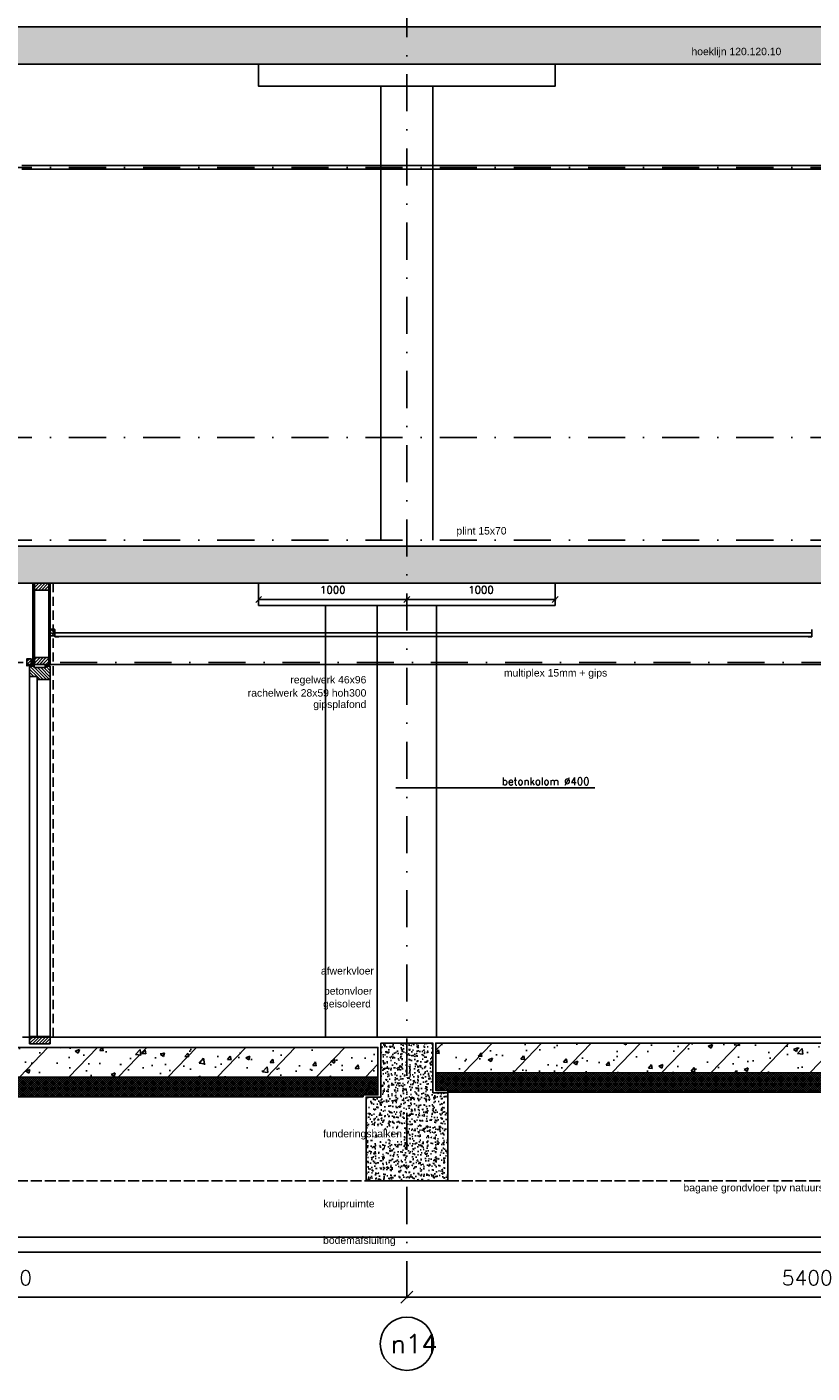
# Model space of a CAD drawing. Extents: x 0 to 317513, y 0 to 193913.
# Tile 80 of 105: x 223059 to 228355, y 148384 to 157459. Entities that reach past the tile are written whole.
import ezdxf
from ezdxf.enums import TextEntityAlignment as Align

# ---------------------------------------------------------------- set-up
doc = ezdxf.new("R2010")
doc.units = 0
doc.header["$LTSCALE"] = 20
doc.header["$MEASUREMENT"] = 0
doc.header["$PDSIZE"] = -1
for name, pattern in [('DASHDOT', [25, 12.5, -6.25, 0, -6.25]), ('DD1', [2.66667, 1.66667, -0.5, 0, -0.5]), ('HIDDEN2', [4.6875, 3.125, -1.5625])]:
    doc.linetypes.add(name, pattern=pattern)
doc.layers.get('0').update_dxf_attribs({"linetype": 'CONTINUOUS'})
doc.layers.get('DEFPOINTS').update_dxf_attribs({"linetype": 'CONTINUOUS'})
for name, color, linetype in [('A--01A1_ACEER', 1, 'CONTINUOUS'), ('A--A23--_F--3-', 9, 'CONTINUOUS'), ('A--A25--_F--3-', 9, 'CONTINUOUS'), ('A--A31--_F--3-', 9, 'CONTINUOUS'), ('A--A42--_F-23-', 9, 'CONTINUOUS'), ('A--L$7A3-_STRAMIEN', 3, 'CONTINUOUS'), ('A--L13D2_VLOEREN', 2, 'CONTINUOUS'), ('A--L21--_F-23-', 4, 'CONTINUOUS'), ('A--L22D2_BINNENWAND', 2, 'CONTINUOUS'), ('A--L22DC1_BINNENWAND', 1, 'HIDDEN2'), ('A--L23--', 7, 'CONTINUOUS'), ('A--L23--_F--3-', 7, 'CONTINUOUS'), ('A--L25--', 7, 'CONTINUOUS'), ('A--L25--_F-23-', 7, 'CONTINUOUS'), ('A--L28D1_KONSTRUKTIES', 1, 'CONTINUOUS'), ('A--L28DC1_KONSTRUKTIES', 1, 'HIDDEN2'), ('A--L31--', 2, 'CONTINUOUS'), ('A--L31--_F--3-', 7, 'CONTINUOUS'), ('A--L35--', 7, 'CONTINUOUS'), ('A--L35-D2-_PLAFONDS', 2, 'CONTINUOUS'), ('A--L35-D4-_PLAFONDS', 4, 'CONTINUOUS'), ('A--L42--', 7, 'CONTINUOUS'), ('A--L42--_F-23-', 7, 'CONTINUOUS'), ('A--M$1A-_F123-', 1, 'CONTINUOUS'), ('A--T$1A-_F123_20', 1, 'CONTINUOUS'), ('A--T$7A-_STRAMIEN', 2, 'CONTINUOUS'), ('A--T01A-25_TEKST', 2, 'CONTINUOUS'), ('STRAMIEN', 8, 'DD1'), ('X--LR---_CP', 7, 'CONTINUOUS')]:
    doc.layers.add(name, color=color, linetype=linetype)
doc.styles.add('ALFA-0_25', font='ROMANS')
doc.styles.add('EB2', font='ARIAL.TTF')
doc.styles.add('HIEMSTRA', font='romans.shx')
doc.dimstyles.get("Standard").update_dxf_attribs({"dimscale": 40, "dimtxt": 2.5, "dimasz": 2, "dimexe": 0.3, "dimexo": 0.3, "dimgap": 2, "dimtad": 1, "dimdec": 0, "dimzin": 0, "dimdsep": 46, "dimtxsty": 'HIEMSTRA', "dimblk1": 'OBLIQUE', "dimblk2": 'OBLIQUE', "dimsah": 1, "dimcen": 0.09, "dimdle": 0.3, "dimclrd": 1, "dimclre": 1, "dimclrt": 3, "dimadec": 0, "dimazin": 0, "dimtfac": 1, "dimtdec": 4, "dimtix": 1, "dimtmove": 2, "dimatfit": 3, "dimldrblk": 'OBLIQUE', "dimfxl": 0, "dimtvp": 625, "dimtolj": 1, "dimtzin": 0, "dimarcsym": 0})
pattern_1 = [(45, (0, 0), (-10.6066, 10.6066), [])]

# ---------------------------------------------------------------- blocks, each defined once
blk = doc.blocks.new('*U838')
at = {"layer": 'A--L23--_F--3-', "color": 2, "linetype": 'Continuous'}
blk.add_lwpolyline([(0, 0), (0, -20), (-14792.3, -20), (-14792.3, 0)], dxfattribs=at)
blk = doc.blocks.new('_OBLIQUE')
at = {"color": 0, "linetype": 'ByBlock'}
blk.add_line((-0.5, -0.5), (0.5, 0.5), dxfattribs=at)
blk = doc.blocks.new('*D367')
at = {"layer": 'A--M$1A-_F123-', "color": 1, "lineweight": -2}
for p, q in [((225628.3, 153600.1), (224616.3, 153600.1)), ((224622.3, 153612.1), (224622.3, 153594.1)), ((225622.3, 153612.1), (225622.3, 153594.1))]:
    blk.add_line(p, q, dxfattribs=at)
at = {"layer": 'DEFPOINTS', "color": 0}
for p in [(224622.3, 153618.1), (224622.3, 153600.1), (225622.3, 153618.1)]:
    blk.add_point(p, dxfattribs=at)
at = {"layer": 'A--M$1A-_F123-', "color": 1, "lineweight": -2, "xscale": 40, "yscale": 40, "zscale": 40, "rotation": 180}
blk.add_blockref('_OBLIQUE', (224622.3, 153600.1), dxfattribs=at)
at = {"layer": 'A--M$1A-_F123-', "color": 1, "lineweight": -2, "xscale": 40, "yscale": 40, "zscale": 40}
blk.add_blockref('_OBLIQUE', (225622.3, 153600.1), dxfattribs=at)
at = {"layer": 'A--M$1A-_F123-', "color": 2, "insert": (225122.3, 153665.1), "char_height": 50, "attachment_point": 5, "style": 'HIEMSTRA'}
blk.add_mtext('\\A1;1000', dxfattribs=at)
blk = doc.blocks.new('Q020259-')
at = {"layer": 'A--A25--_F--3-'}
h = blk.add_hatch(dxfattribs=at)
h.set_pattern_fill('ALFALINE', color=256, scale=15, style=0, pattern_type=2)
h.set_pattern_definition(pattern_1)
h.paths.add_polyline_path([(0, 0), (0, 46), (28, 46), (28, 0)])
at = {"layer": 'A--L25--_F-23-', "color": 2, "linetype": 'Continuous'}
blk.add_lwpolyline([(0, 0), (0, 46), (28, 46), (28, 0)], close=True, dxfattribs=at)
at = {"layer": 'X--LR---_CP'}
for p in [(0, 0), (0, 0), (28, 0)]:
    blk.add_point(p, dxfattribs=at)
blk = doc.blocks.new('*D368')
at = {"layer": 'A--M$1A-_F123-', "color": 1, "lineweight": -2}
for p, q in [((225616.3, 153600.1), (226628.3, 153600.1)), ((225622.3, 153612.1), (225622.3, 153594.1)), ((226622.3, 153612.1), (226622.3, 153594.1))]:
    blk.add_line(p, q, dxfattribs=at)
at = {"layer": 'DEFPOINTS', "color": 0}
for p in [(225622.3, 153618.1), (226622.3, 153618.1), (226622.3, 153600.1)]:
    blk.add_point(p, dxfattribs=at)
at = {"layer": 'A--M$1A-_F123-', "color": 1, "lineweight": -2, "xscale": 40, "yscale": 40, "zscale": 40, "rotation": 180}
blk.add_blockref('_OBLIQUE', (225622.3, 153600.1), dxfattribs=at)
at = {"layer": 'A--M$1A-_F123-', "color": 1, "lineweight": -2, "xscale": 40, "yscale": 40, "zscale": 40}
blk.add_blockref('_OBLIQUE', (226622.3, 153600.1), dxfattribs=at)
at = {"layer": 'A--M$1A-_F123-', "color": 2, "insert": (226122.3, 153665.1), "char_height": 50, "attachment_point": 5, "style": 'HIEMSTRA'}
blk.add_mtext('\\A1;1000', dxfattribs=at)
blk = doc.blocks.new('*U825')
at = {"layer": 'A--A42--_F-23-', "linetype": 'Continuous'}
h = blk.add_hatch(dxfattribs=at)
h.set_pattern_fill('ALFALINE', color=256, scale=40, style=0)
h.set_pattern_definition([(45, (-223211.343, -153161.82), (-28.284271, 28.284271), [])])
h.paths.add_polyline_path([(0, 0), (-5, 0), (-5, 547.5), (0, 547.5), (5, 547.5), (5, 0)])
at = {"layer": 'A--L42--_F-23-', "color": 2, "linetype": 'Continuous'}
for points in [[(0, 0), (-5, 0), (-5, 547.5), (0, 547.5)], [(0, 0), (5, 0), (5, 547.5), (0, 547.5)]]:
    blk.add_lwpolyline(points, dxfattribs=at)
blk = doc.blocks.new('Q020283-')
at = {"layer": 'A--A25--_F--3-'}
h = blk.add_hatch(dxfattribs=at)
h.set_pattern_fill('ALFALINE', color=256, scale=15, style=0, pattern_type=2)
h.set_pattern_definition(pattern_1)
h.paths.add_polyline_path([(0, 0), (0, 96), (46, 96), (46, 0)])
at = {"layer": 'A--L25--_F-23-', "color": 2, "linetype": 'Continuous'}
blk.add_lwpolyline([(0, 0), (0, 96), (46, 96), (46, 0)], close=True, dxfattribs=at)
at = {"layer": 'X--LR---_CP'}
for p in [(0, 0), (0, 0), (46, 0)]:
    blk.add_point(p, dxfattribs=at)
blk = doc.blocks.new('*U824')
at = {"layer": 'A--A42--_F-23-', "linetype": 'Continuous'}
h = blk.add_hatch(dxfattribs=at)
h.set_pattern_fill('ALFALINE', color=256, scale=40, style=0)
h.set_pattern_definition([(45, (-223105.343, -153161.82), (-28.284271, 28.284271), [])])
h.paths.add_polyline_path([(0, 0), (-5, 0), (-5, 547.5), (0, 547.5), (5, 547.5), (5, 0)])
at = {"layer": 'A--L42--_F-23-', "color": 2, "linetype": 'Continuous'}
for points in [[(0, 0), (-5, 0), (-5, 547.5), (0, 547.5)], [(0, 0), (5, 0), (5, 547.5), (0, 547.5)]]:
    blk.add_lwpolyline(points, dxfattribs=at)
blk = doc.blocks.new('*D485')
at = {"layer": 'A--M$1A-_F123-', "color": 1, "lineweight": -2}
for p, q in [((225622.3, 148908.4), (225622.3, 148896.4)), ((225622.3, 148896.4), (231022.3, 148896.4)), ((231022.3, 148908.4), (231022.3, 148896.4))]:
    blk.add_line(p, q, dxfattribs=at)
at = {"layer": 'DEFPOINTS', "color": 0}
for p in [(225622.3, 148896.4), (231022.3, 148896.4), (231022.3, 148896.4)]:
    blk.add_point(p, dxfattribs=at)
at = {"layer": 'A--M$1A-_F123-', "color": 1, "lineweight": -2, "xscale": 80, "yscale": 80, "zscale": 80, "rotation": 180}
blk.add_blockref('_OBLIQUE', (225622.3, 148896.4), dxfattribs=at)
at = {"layer": 'A--M$1A-_F123-', "color": 1, "lineweight": -2, "xscale": 80, "yscale": 80, "zscale": 80}
blk.add_blockref('_OBLIQUE', (231022.3, 148896.4), dxfattribs=at)
at = {"layer": 'A--M$1A-_F123-', "color": 3, "insert": (228322.3, 149026.4), "char_height": 100, "attachment_point": 5, "style": 'HIEMSTRA'}
blk.add_mtext('\\A1;5400', dxfattribs=at)
blk = doc.blocks.new('*D486')
at = {"layer": 'A--M$1A-_F123-', "color": 1, "lineweight": -2}
for p, q in [((220222.3, 148908.4), (220222.3, 148896.4)), ((220222.3, 148896.4), (225622.3, 148896.4)), ((225622.3, 148908.4), (225622.3, 148896.4))]:
    blk.add_line(p, q, dxfattribs=at)
at = {"layer": 'DEFPOINTS', "color": 0}
for p in [(220222.3, 148896.4), (225622.3, 148896.4), (225622.3, 148896.4)]:
    blk.add_point(p, dxfattribs=at)
at = {"layer": 'A--M$1A-_F123-', "color": 1, "lineweight": -2, "xscale": 80, "yscale": 80, "zscale": 80, "rotation": 180}
blk.add_blockref('_OBLIQUE', (220222.3, 148896.4), dxfattribs=at)
at = {"layer": 'A--M$1A-_F123-', "color": 1, "lineweight": -2, "xscale": 80, "yscale": 80, "zscale": 80}
blk.add_blockref('_OBLIQUE', (225622.3, 148896.4), dxfattribs=at)
at = {"layer": 'A--M$1A-_F123-', "color": 3, "insert": (222922.3, 149026.4), "char_height": 100, "attachment_point": 5, "style": 'HIEMSTRA'}
blk.add_mtext('\\A1;5400', dxfattribs=at)

msp = doc.modelspace()

# ---------------------------------------------------------------- hatches: boundary and pattern name
at = {"layer": 'A--A23--_F--3-'}
h = msp.add_hatch(dxfattribs=at)
h.set_pattern_fill('ALFABET', color=256, scale=20, angle=1, style=0, pattern_type=2)
h.set_pattern_definition([(46, (155667.74, 61703.42), (-86.32078, 83.359), []), (51, (155667.74, 61703.42), (143.64922, -10.04493), [15, -165]), (356, (155667.74, 61703.42), (-30.37155, 149.9312), [12, -132]), (101.4514, (155679.71, 61702.59), (113.27778, 139.88618), [12.74804, -140.22842]), (47.1842, (155667.04, 61743.42), (213.99344, -29.37358), [22.5, -247.5]), (97.6356, (155684.88, 61740.97), (183.50393, 198.05632), [19.12206, -210.3426]), (352.1842, (155667.04, 61743.42), (183.50378, 198.05647), [18, -198]), (22, (155687.21, 61733.77), (120.76856, -78.42802), [15, -165]), (327, (155687.21, 61733.77), (46.12453, 145.8572), [12, -132]), (72.4514, (155697.28, 61727.23), (166.89315, 67.42906), [12.74804, -140.22842]), (38.5, (155667.74, 61703.424), (1.26964, 66.611074), [0, -130.4, 0, -134, 0, -132.5]), (8.5, (155667.74, 61703.424), (51.229207, 79.788568), [0, -76.4, 0, -127.4, 0, -50.5]), (328.5, (155623.15, 61702.645), (106.826954, -2.64699), [0, -50, 0, -156, 0, -207]), (318.5, (155603.15, 61702.3), (116.270055, 22.05355), [0, -65, 0, -103.6, 0, -147]), (318.5, (155603.15, 61702.3), (116.270055, 22.05355), [0, -65, 0, -103.6, 0, -147])])
h.paths.add_polyline_path([(209240.2, 157209.3), (234483.3, 157209.3), (234483.2, 157459.3), (209240.2, 157459.3)])
h = msp.add_hatch(dxfattribs=at)
h.set_pattern_fill('ALFABET', color=256, scale=20, angle=1, style=0, pattern_type=2)
h.set_pattern_definition([(46, (157742.79, 58203.42), (-86.32078, 83.359), []), (51, (157742.79, 58203.42), (143.64922, -10.04493), [15, -165]), (356, (157742.8, 58203.42), (-30.37155, 149.9312), [12, -132]), (101.4514, (157754.76, 58202.59), (113.27778, 139.88618), [12.74804, -140.22842]), (47.1842, (157742.1, 58243.42), (213.99344, -29.37358), [22.5, -247.5]), (97.6356, (157759.93, 58240.97), (183.50393, 198.05632), [19.12206, -210.3426]), (352.1842, (157742.1, 58243.42), (183.50378, 198.05647), [18, -198]), (22, (157762.27, 58233.77), (120.76856, -78.42802), [15, -165]), (327, (157762.27, 58233.77), (46.12453, 145.8572), [12, -132]), (72.4514, (157772.33, 58227.23), (166.89315, 67.42906), [12.74804, -140.22842]), (38.5, (157742.793, 58203.424), (1.26964, 66.611074), [0, -130.4, 0, -134, 0, -132.5]), (8.5, (157742.79, 58203.424), (51.229207, 79.788568), [0, -76.4, 0, -127.4, 0, -50.5]), (328.5, (157698.2, 58202.645), (106.826954, -2.64699), [0, -50, 0, -156, 0, -207]), (318.5, (157678.2, 58202.3), (116.270055, 22.05355), [0, -65, 0, -103.6, 0, -147]), (318.5, (157678.2, 58202.3), (116.270055, 22.05355), [0, -65, 0, -103.6, 0, -147])])
h.paths.add_polyline_path([(217087.3, 153709.3), (235170.5, 153709.3), (235170.5, 153959.3), (217087.3, 153959.3)])
h = msp.add_hatch(dxfattribs=at)
h.set_pattern_fill('ALFABET', color=256, scale=40, angle=1, style=0, pattern_type=2)
h.set_pattern_definition([(46, (202577.25, 152024.9), (-172.6416, 166.718), []), (51, (202577.25, 152024.9), (287.2984, -20.0899), [30, -330]), (356, (202577.25, 152024.9), (-60.743, 299.8624), [24, -264]), (101.4514, (202601.2, 152023.23), (226.5556, 279.7724), [25.496, -280.457]), (47.1842, (202575.86, 152104.9), (427.987, -58.747), [45, -495]), (97.6356, (202611.52, 152100), (367.008, 396.113), [38.244, -420.685]), (352.1842, (202575.86, 152104.9), (367.0076, 396.113), [36, -396]), (22, (202616.2, 152085.6), (241.5371, -156.856), [30, -330]), (327, (202616.2, 152085.6), (92.249, 291.7144), [24, -264]), (72.4514, (202636.33, 152072.52), (333.7863, 134.858), [25.496, -280.457]), (38.5, (202577.25, 152024.9), (2.5393, 133.22215), [0, -260.8, 0, -268, 0, -265]), (8.5, (202577.25, 152024.9), (102.4584, 159.5771), [0, -152.8, 0, -254.8, 0, -101]), (328.5, (202488.07, 152023.34), (213.6539, -5.294), [0, -100, 0, -312, 0, -414]), (318.5, (202448.07, 152022.65), (232.5401, 44.1071), [0, -130, 0, -207.2, 0, -294]), (318.5, (202448.07, 152022.65), (232.5401, 44.1071), [0, -130, 0, -207.2, 0, -294])])
h.paths.add_polyline_path([(220417.3, 150379.3), (225427.3, 150379.3), (225427.3, 150579.3), (220417.3, 150579.3)])
h = msp.add_hatch(dxfattribs=at)
h.set_pattern_fill('AR-CONC', color=256, scale=10, style=0, pattern_type=2)
h.set_pattern_definition([(130, (398669.855, 58203.424), (-71.726018, -6.275213), [7.5, -82.5]), (185, (398669.855, 58203.424), (13.875133, 75.219213), [6, -66]), (79.5486, (398663.88, 58202.9), (-57.850938, 68.943954), [6.37402, -70.11421]), (133.8158, (398669.855, 58223.42), (-106.724105, -16.5519), [11.25, -123.75]), (83.3644, (398660.96, 58222.04), (-93.46627, 97.411787), [9.56103, -105.1713]), (188.8158, (398669.85, 58223.42), (-93.466195, 97.41186), [9, -99]), (159, (398659.855, 58218.424), (-59.690705, -40.261889), [7.5, -82.5]), (214, (398659.855, 58218.424), (-24.331533, 72.515005), [6, -66]), (108.5486, (398654.88, 58215.07), (-84.022263, 32.25305), [6.37402, -70.11421]), (142.5, (398669.855, 58203.424), (-1.2159855, 33.2893854), [0, -65.2, 0, -67, 0, -66.25]), (172.5, (398669.855, 58203.424), (-26.306954, 39.441171), [0, -38.2, 0, -63.7, 0, -25.25]), (212.5, (398692.155, 58203.424), (-53.3822436, -2.255487), [0, -25, 0, -78, 0, -103.5]), (222.5, (398702.155, 58203.424), (-58.318617, 10.010498), [0, -32.5, 0, -51.8, 0, -73.5])])
h.paths.add_polyline_path([(225797.3, 150609.3), (225447.3, 150609.3), (225447.3, 150244.3), (225347.3, 150244.3), (225347.3, 149679.3), (225897.3, 149679.3), (225897.3, 150274.3), (225797.3, 150274.3)])
h = msp.add_hatch(dxfattribs=at)
h.set_pattern_fill('ALFABET', color=256, scale=40, angle=1, style=0, pattern_type=2)
h.set_pattern_definition([(46, (70901.5, 58203.42), (-172.64155, 166.718), []), (51, (70901.5, 58203.42), (287.29845, -20.08986), [30, -330]), (356, (70901.5, 58203.42), (-60.7431, 299.8624), [24, -264]), (101.4514, (70925.44, 58201.75), (226.55556, 279.77237), [25.49608, -280.45684]), (47.1842, (70900.1, 58283.4), (427.9869, -58.74715), [45, -495]), (97.6356, (70935.76, 58278.5), (367.0079, 396.11265), [38.2441, -420.6852]), (352.1842, (70900.1, 58283.4), (367.0076, 396.1129), [36, -396]), (22, (70940.44, 58264.11), (241.53712, -156.85604), [30, -330]), (327, (70940.44, 58264.1), (92.24906, 291.7144), [24, -264]), (72.4514, (70960.57, 58251.04), (333.7863, 134.8581), [25.49608, -280.45684]), (38.5, (70901.49, 58203.42), (2.53928, 133.22215), [0, -260.8, 0, -268, 0, -265]), (8.5, (70901.5, 58203.42), (102.45841, 159.57714), [0, -152.8, 0, -254.8, 0, -101]), (328.5, (70812.31, 58201.87), (213.65391, -5.29398), [0, -100, 0, -312, 0, -414]), (318.5, (70772.31, 58201.17), (232.54011, 44.1071), [0, -130, 0, -207.2, 0, -294]), (318.5, (70772.31, 58201.17), (232.54011, 44.1071), [0, -130, 0, -207.2, 0, -294])])
h.paths.add_polyline_path([(232052.3, 150409.3), (225817.3, 150409.3), (225817.3, 150609.3), (232052.3, 150609.3)])
h = msp.add_hatch(dxfattribs=at)
h.set_pattern_fill('ALFAKRS', color=256, scale=10, style=0, pattern_type=2)
h.set_pattern_definition([(45, (156105.011, 58213.424), (-7.0710678, 7.0710678), []), (135, (156105.011, 58213.424), (-7.0710678, -7.0710678), [])])
h.paths.add_polyline_path([(225327.3, 150247.3), (220417.3, 150247.3), (220417.3, 150379.3), (225427.3, 150379.3), (225427.3, 150259.3), (225327.3, 150259.3)])
h = msp.add_hatch(dxfattribs=at)
h.set_pattern_fill('ALFAKRS', color=256, scale=10, style=0, pattern_type=2)
h.set_pattern_definition([(135, (304053.387, 58203.424), (7.0710678, 7.0710678), []), (45, (304053.387, 58203.424), (7.0710678, -7.0710678), [])])
h.paths.add_polyline_path([(226717.5, 150277.3), (232052.3, 150277.3), (232052.3, 150409.3), (225817.3, 150409.3), (225817.3, 150289.3), (225897.3, 150289.3), (225897.3, 150277.3)])
at = {"layer": 'A--A31--_F--3-'}
h = msp.add_hatch(dxfattribs=at)
h.set_pattern_fill('ALFALINE', color=256, scale=15, style=0, pattern_type=2)
h.set_pattern_definition([(135, (223249.438, 153149.322), (10.6066, 10.6066), [])])
h.paths.add_polyline_path([(223079.5, 153080.3), (223077.3, 153082.4), (223077.3, 153140.3), (223077.3, 153149.3), (223097.3, 153149.3), (223107.3, 153149.3), (223107.3, 153140.3), (223186.3, 153140.3), (223186.3, 153149.3), (223216.3, 153149.3), (223216.3, 153076.3), (223216.3, 153060.3), (223215.3, 153059.3), (223129.3, 153059.3), (223128.3, 153060.3), (223128.3, 153068.3), (223128.3, 153079.6), (223127.6, 153080.3)])
h = msp.add_hatch(dxfattribs=at)
h.set_pattern_fill('ALFALINE', color=256, scale=15, style=0, pattern_type=2)
h.set_pattern_definition([(45, (191584.05, 152014.901), (-10.606602, 10.606602), [])])
h.paths.add_polyline_path([(223216.3, 150604.3), (223216.3, 150654.3), (223077.3, 150654.3), (223077.3, 150604.3)])

# ---------------------------------------------------------------- linework, layer by layer
at = {"layer": 'A--01A1_ACEER'}
for p, q in [((225447.3, 153999.3), (225447.3, 157059.3)), ((223055.1, 153160.4), (232739.5, 153162.3)), ((223077.3, 150629.3), (223077.3, 153149.3)), ((223216.3, 150649.3), (223216.3, 153149.3)), ((223128.3, 150649.3), (223128.3, 153060.3))]:
    msp.add_line(p, q, dxfattribs=at)
at = {"layer": 'A--L$7A3-_STRAMIEN', "linetype": 'Continuous'}
msp.add_ellipse((225622.3, 148581.7), major_axis=(127.3, 127.3), ratio=1, dxfattribs=at)
at = {"layer": 'A--L13D2_VLOEREN'}
msp.add_line((228933.3, 150649.3), (223216.3, 150649.3), dxfattribs=at)
at = {"layer": 'A--L21--_F-23-', "linetype": 'Continuous'}
for points in [[(209240.2, 157209.3), (234483.3, 157209.3), (234483.2, 157459.3), (209240.2, 157459.3)], [(217087.3, 153709.3), (235170.5, 153709.3), (235170.5, 153959.3), (217087.3, 153959.3)], [(220417.3, 150379.3), (225427.3, 150379.3), (225427.3, 150579.3), (220417.3, 150579.3)], [(225797.3, 150609.3), (225447.3, 150609.3), (225447.3, 150244.3), (225347.3, 150244.3), (225347.3, 149679.3), (225897.3, 149679.3), (225897.3, 150274.3), (225797.3, 150274.3), (225797.3, 150609.3)], [(232052.3, 150409.3), (225817.3, 150409.3), (225817.3, 150609.3), (232052.3, 150609.3)]]:
    msp.add_lwpolyline(points, close=True, dxfattribs=at)
at = {"layer": 'A--L22D2_BINNENWAND'}
msp.add_line((225072.3, 150649.3), (225072.3, 153559.3), dxfattribs=at)
at = {"layer": 'A--L22DC1_BINNENWAND'}
msp.add_line((223236.3, 150649.3), (223236.3, 153709.3), dxfattribs=at)
at = {"layer": 'A--L23--'}
for points in [[(225327.3, 150247.3), (220417.3, 150247.3), (220417.3, 150379.3), (225427.3, 150379.3), (225427.3, 150259.3), (225327.3, 150259.3), (225327.3, 150247.3)], [(226717.5, 150277.3), (232052.3, 150277.3), (232052.3, 150409.3), (225817.3, 150409.3), (225817.3, 150289.3), (225897.3, 150289.3), (225897.3, 150277.3)]]:
    msp.add_lwpolyline(points, close=True, dxfattribs=at)
at = {"layer": 'A--L28D1_KONSTRUKTIES'}
for p, q in [((225797.3, 153999.3), (225797.3, 157059.3)), ((225422.3, 150649.3), (225422.3, 153559.3)), ((225822.3, 150649.3), (225822.3, 153559.3))]:
    msp.add_line(p, q, dxfattribs=at)
for points in [[(226622.3, 157209.3), (226622.3, 157059.3), (224622.3, 157059.3), (224622.3, 157209.3)], [(226622.3, 153709.3), (226622.3, 153559.3), (224622.3, 153559.3), (224622.3, 153709.3)]]:
    msp.add_lwpolyline(points, dxfattribs=at)
at = {"layer": 'A--L28DC1_KONSTRUKTIES'}
for p, q in [((225897.3, 150289.3), (232050.3, 150289.3)), ((231972.3, 149679.3), (169722.3, 149679.3)), ((216335.8, 149679.3), (231972.3, 149679.3))]:
    msp.add_line(p, q, dxfattribs=at)
at = {"layer": 'A--L31--'}
for points in [[(226300.4, 149199.3), (168947.3, 149199.3), (168947.3, 149299.3), (226300.4, 149299.3)], [(226276.6, 149299.3), (238147.3, 149299.3), (238147.3, 149199.3), (226276.6, 149199.3)]]:
    msp.add_lwpolyline(points, dxfattribs=at)
at = {"layer": 'A--L31--_F--3-', "color": 2, "linetype": 'Continuous'}
msp.add_lwpolyline([(223079.5, 153080.3), (223077.3, 153082.4), (223077.3, 153140.3), (223077.3, 153149.3), (223097.3, 153149.3), (223107.3, 153149.3), (223107.3, 153140.3), (223186.3, 153140.3), (223186.3, 153149.3), (223216.3, 153149.3), (223216.3, 153076.3), (223216.3, 153060.3), (223215.3, 153059.3), (223129.3, 153059.3), (223128.3, 153060.3), (223128.3, 153068.3), (223128.3, 153079.6), (223127.6, 153080.3)], close=True, dxfattribs=at)
at = {"layer": 'A--L35--', "color": 2, "linetype": 'Continuous'}
msp.add_lwpolyline([(223216.3, 150604.3), (223216.3, 150654.3), (223077.3, 150654.3), (223077.3, 150604.3)], close=True, dxfattribs=at)
at = {"layer": 'A--L35-D2-_PLAFONDS'}
for points in [[(223024.1, 156524.3), (232401.5, 156524.3), (232401.5, 156499.3), (223024.1, 156499.3)], [(223248.6, 153374.5), (228353.1, 153374.5)], [(228353.1, 153349.5), (223248.6, 153349.5)]]:
    msp.add_lwpolyline(points, dxfattribs=at)
msp.add_lwpolyline([(223107.3, 153140.3), (223183.3, 153140.3), (223183.3, 153161.8), (223107.3, 153161.8)], close=True, dxfattribs=at)
at = {"layer": 'A--L35-D4-_PLAFONDS'}
for p, q in [((223248.6, 153347.3), (223248.6, 153397.3)), ((228353.1, 153347.3), (228353.1, 153397.3)), ((223273.6, 153347.3), (223248.6, 153347.3)), ((228328.1, 153347.3), (228353.1, 153347.3))]:
    msp.add_line(p, q, dxfattribs=at)
at = {"layer": 'A--T01A-25_TEKST'}
msp.add_line((226889.6, 152329.9), (225547.2, 152329.9), dxfattribs=at)
at = {"layer": 'STRAMIEN', "linetype": 'DASHDOT'}
for p, q in [((225622.3, 168142.5), (225622.3, 148770)), ((150828.6, 156511.3), (241970.6, 156511.3)), ((150828.6, 154692.5), (241970.6, 154692.5)), ((150828.6, 153999.3), (241970.6, 153999.3)), ((170273.1, 153174.3), (241970.6, 153174.3)), ((165019, 150649.3), (241970.6, 150649.3)), ((208052.5, 149299.3), (241970.6, 149299.3))]:
    msp.add_line(p, q, dxfattribs=at)

# ---------------------------------------------------------------- block references
at = {"layer": 'A--L23--', "color": 2, "linetype": 'Continuous'}
msp.add_blockref('*U838', (235129.6, 153979.3), dxfattribs=at)
at = {"layer": 'A--L25--', "xscale": -1, "rotation": 90}
for p in [(223206.3, 153709.3), (223206.3, 153207.8)]:
    msp.add_blockref('Q020283-', p, dxfattribs=at)
at = {"layer": 'A--L25--', "xscale": -1}
msp.add_blockref('Q020259-', (223244.3, 153354.3), dxfattribs=at)
msp.add_blockref('Q020259-', (223244.3, 153354.3), dxfattribs=at)
at = {"layer": 'A--L25--'}
msp.add_blockref('Q020259-', (223059.3, 153153.9), dxfattribs=at)
at = {"layer": 'A--L42--'}
for name, p in [('*U824', (223105.3, 153161.8)), ('*U825', (223211.3, 153161.8))]:
    msp.add_blockref(name, p, dxfattribs=at)

# ---------------------------------------------------------------- texts
at = {"layer": 'A--T$1A-_F123_20', "style": 'EB2'}
for s, p in [('hoeklijn 120.120.10', (227541.8, 157268.8)), ('plint 15x70', (225956.6, 154037.4)), ('multiplex 15mm + gips ', (226276.7, 153079.9)), ('regelwerk 46x96', (224836.3, 153033.5)), ('rachelwerk 28x59 hoh300', (224549, 152944.7)), ('gipsplafond', (224991.1, 152868)), ('bagane grondvloer tpv natuursteen 30mm lager leggen  ', (227488, 149609.5))]:
    msp.add_text(s, height=50, dxfattribs=at).set_placement(p)
for s, p in [('afwerkvloer ', (225419, 151071)), ('betonvloer', (225389, 150935.4)), ('geisoleerd', (225379.1, 150848.9)), ('funderingsbalken', (225589.1, 149973.6)), ('kruipruimte', (225404.4, 149501.3)), ('bodemafsluiting', (225546.4, 149255.2))]:
    msp.add_text(s, height=50, dxfattribs=at).set_placement(p, align=Align.RIGHT)
at = {"layer": 'A--T$7A-_STRAMIEN', "style": 'ALFA-0_25'}
msp.add_text('n14', height=125, dxfattribs=at).set_placement((225670, 148581.7), align=Align.MIDDLE_CENTER)
at = {"layer": 'A--T01A-25_TEKST', "style": 'HIEMSTRA'}
msp.add_text('betonkolom %%C400', height=50, dxfattribs=at).set_placement((226262.8, 152348.4))

# ---------------------------------------------------------------- dimensions: what is measured, and where the dimension line sits
at = {"layer": 'A--M$1A-_F123-'}
for base, p1, p2, override, picture, middle in [((224622.3, 153600.1), (225622.3, 153618.1), (224622.3, 153618.1), {"dimscale": 20, "dimclrt": 2}, '*D367', (225122.3, 153665.1)), ((226622.3, 153600.1), (225622.3, 153618.1), (226622.3, 153618.1), {"dimscale": 20, "dimclrt": 2}, '*D368', (226122.3, 153665.1)), ((225622.3, 148896.4), (220222.3, 148896.4), (225622.3, 148896.4), {"dimexe": 0, "dimcen": 0, "dimdle": 0, "dimtfac": 0.75, "dimtvp": 1.5}, '*D486', (222922.3, 149026.4)), ((231022.3, 148896.4), (225622.3, 148896.4), (231022.3, 148896.4), {"dimexe": 0, "dimcen": 0, "dimdle": 0, "dimtfac": 0.75, "dimtvp": 1.5}, '*D485', (228322.3, 149026.4))]:
    dim = msp.add_linear_dim(base=base, p1=p1, p2=p2, dimstyle='Standard', override=override, dxfattribs=at)
    dim.commit()
    dim.dimension.update_dxf_attribs({"geometry": picture, "text_midpoint": middle})

doc.saveas('drawing.dxf')
